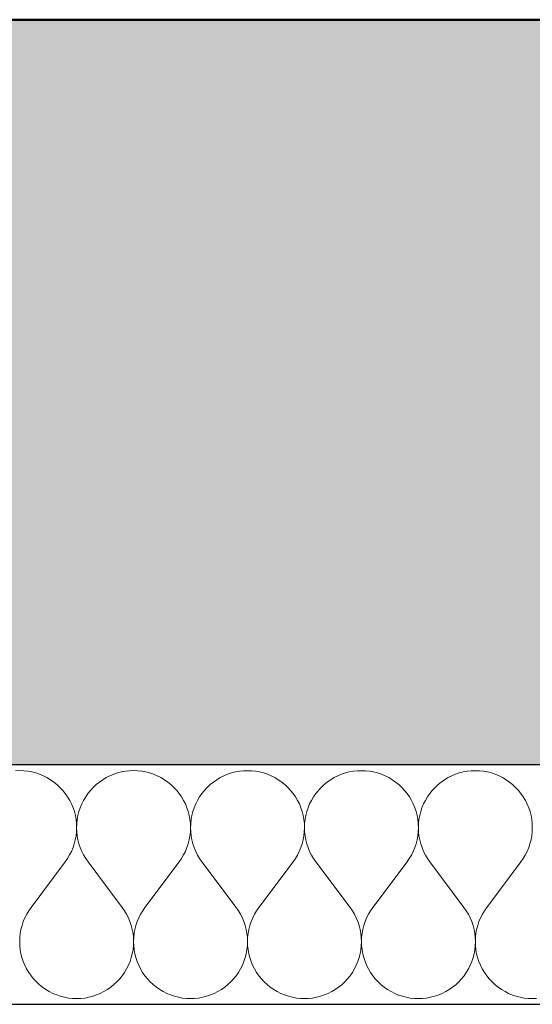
# Model space of a CAD drawing. Header units: millimetres. Extents: x -25972 to 4435, y -2839 to 20217.
# Tile 27 of 110: x -13029 to -12686, y 192 to 850. Entities that reach past the tile are written whole.
import ezdxf

# ---------------------------------------------------------------- set-up
doc = ezdxf.new("R2010")
doc.units = ezdxf.units.MM
doc.header["$MEASUREMENT"] = 0
doc.linetypes.add('Wipeout_Contour', pattern=[1000, 0, -1000])
for name, color, linetype in [('7._POHLED ZÁPADNÍ_2_3D prvky fasada nove', 7, 'Continuous'), ('7._POHLED ZÁPADNÍ_2_Konstrukce - nosné', 7, 'Continuous'), ('7._POHLED ZÁPADNÍ_2_Nové_Konstrukce - nosné', 7, 'Continuous'), ('7._POHLED ZÁPADNÍ_2_Nové_Výplně – Řezové', 7, 'Continuous'), ('7._POHLED ZÁPADNÍ_2_Výplně – Řezové', 7, 'Continuous')]:
    doc.layers.add(name, color=color, linetype=linetype)

# ---------------------------------------------------------------- blocks, each defined once
blk = doc.blocks.new('*X6', base_point=(-26263.07, -5016.56))
at = {"layer": '7._POHLED ZÁPADNÍ_2_Nové_Výplně – Řezové', "color": 21, "linetype": 'Continuous', "lineweight": 20, "true_color": 0xffaaaa}
for p, q in [((-13028.56, 347.99), (-13031.28, 347.89)), ((-13025.84, 347.89), (-13028.56, 347.99)), ((-13023.14, 347.6), (-13025.84, 347.89)), ((-13020.46, 347.12), (-13023.14, 347.6)), ((-13017.83, 346.44), (-13020.46, 347.12)), ((-13015.24, 345.58), (-13017.83, 346.44)), ((-13012.73, 344.54), (-13015.24, 345.58)), ((-13010.3, 343.32), (-13012.73, 344.54)), ((-13007.96, 341.94), (-13010.3, 343.32)), ((-12970.64, 343.32), (-12972.98, 341.93)), ((-12968.2, 344.54), (-12970.64, 343.32)), ((-12965.69, 345.58), (-12968.2, 344.54)), ((-12963.11, 346.44), (-12965.69, 345.58)), ((-12960.47, 347.12), (-12963.11, 346.44)), ((-12957.8, 347.6), (-12960.47, 347.12)), ((-12955.09, 347.89), (-12957.8, 347.6)), ((-12952.37, 347.99), (-12955.09, 347.89)), ((-12949.65, 347.89), (-12952.37, 347.99)), ((-12946.95, 347.6), (-12949.65, 347.89)), ((-12944.27, 347.11), (-12946.95, 347.6)), ((-12941.64, 346.44), (-12944.27, 347.11)), ((-12939.05, 345.58), (-12941.64, 346.44)), ((-12936.54, 344.54), (-12939.05, 345.58)), ((-12934.11, 343.32), (-12936.54, 344.54)), ((-12931.77, 341.93), (-12934.11, 343.32)), ((-12894.45, 343.32), (-12896.79, 341.93)), ((-12892.01, 344.54), (-12894.45, 343.32)), ((-12889.5, 345.58), (-12892.01, 344.54)), ((-12886.92, 346.44), (-12889.5, 345.58)), ((-12884.28, 347.11), (-12886.92, 346.44)), ((-12881.61, 347.6), (-12884.28, 347.11)), ((-12878.9, 347.89), (-12881.61, 347.6)), ((-12876.18, 347.98), (-12878.9, 347.89)), ((-12873.46, 347.89), (-12876.18, 347.98)), ((-12870.76, 347.6), (-12873.46, 347.89)), ((-12868.08, 347.11), (-12870.76, 347.6)), ((-12865.44, 346.44), (-12868.08, 347.11)), ((-12862.86, 345.58), (-12865.44, 346.44)), ((-12860.35, 344.54), (-12862.86, 345.58)), ((-12857.92, 343.32), (-12860.35, 344.54)), ((-12855.58, 341.93), (-12857.92, 343.32)), ((-12818.26, 343.32), (-12820.59, 341.93)), ((-12815.82, 344.54), (-12818.26, 343.32)), ((-12813.31, 345.58), (-12815.82, 344.54)), ((-12810.73, 346.44), (-12813.31, 345.58)), ((-12808.09, 347.11), (-12810.73, 346.44)), ((-12805.41, 347.59), (-12808.09, 347.11)), ((-12802.71, 347.89), (-12805.41, 347.59)), ((-12799.99, 347.98), (-12802.71, 347.89)), ((-12797.27, 347.89), (-12799.99, 347.98)), ((-12794.57, 347.59), (-12797.27, 347.89)), ((-12791.89, 347.11), (-12794.57, 347.59)), ((-12789.25, 346.44), (-12791.89, 347.11)), ((-12786.67, 345.58), (-12789.25, 346.44)), ((-12784.16, 344.54), (-12786.67, 345.58)), ((-12781.73, 343.32), (-12784.16, 344.54)), ((-12779.39, 341.93), (-12781.73, 343.32)), ((-12742.06, 343.32), (-12744.4, 341.93)), ((-12739.63, 344.54), (-12742.06, 343.32)), ((-12737.12, 345.58), (-12739.63, 344.54)), ((-12734.54, 346.44), (-12737.12, 345.58)), ((-12731.9, 347.11), (-12734.54, 346.44)), ((-12729.22, 347.59), (-12731.9, 347.11)), ((-12726.52, 347.88), (-12729.22, 347.59)), ((-12723.8, 347.98), (-12726.52, 347.88)), ((-12721.08, 347.88), (-12723.8, 347.98)), ((-12718.38, 347.59), (-12721.08, 347.88)), ((-12715.7, 347.11), (-12718.38, 347.59)), ((-12713.06, 346.44), (-12715.7, 347.11)), ((-12710.48, 345.58), (-12713.06, 346.44)), ((-12707.97, 344.53), (-12710.48, 345.58)), ((-12705.54, 343.32), (-12707.97, 344.53)), ((-12703.2, 341.93), (-12705.54, 343.32)), ((-13005.73, 340.38), (-13007.96, 341.94)), ((-13003.61, 338.68), (-13005.73, 340.38)), ((-13001.62, 336.82), (-13003.61, 338.68)), ((-12999.76, 334.83), (-13001.62, 336.82)), ((-12979.32, 336.82), (-12981.17, 334.83)), ((-12977.33, 338.68), (-12979.32, 336.82)), ((-12975.21, 340.38), (-12977.33, 338.68)), ((-12972.98, 341.93), (-12975.21, 340.38)), ((-12929.53, 340.38), (-12931.77, 341.93)), ((-12927.42, 338.67), (-12929.53, 340.38)), ((-12925.43, 336.82), (-12927.42, 338.67)), ((-12923.57, 334.83), (-12925.43, 336.82)), ((-12903.13, 336.82), (-12904.98, 334.83)), ((-12901.14, 338.67), (-12903.13, 336.82)), ((-12899.02, 340.38), (-12901.14, 338.67)), ((-12896.79, 341.93), (-12899.02, 340.38)), ((-12853.34, 340.38), (-12855.58, 341.93)), ((-12851.23, 338.67), (-12853.34, 340.38)), ((-12849.24, 336.82), (-12851.23, 338.67)), ((-12847.38, 334.83), (-12849.24, 336.82)), ((-12826.94, 336.82), (-12828.79, 334.83)), ((-12824.95, 338.67), (-12826.94, 336.82)), ((-12822.83, 340.38), (-12824.95, 338.67)), ((-12820.59, 341.93), (-12822.83, 340.38)), ((-12777.15, 340.38), (-12779.39, 341.93)), ((-12775.04, 338.67), (-12777.15, 340.38)), ((-12773.05, 336.82), (-12775.04, 338.67)), ((-12771.19, 334.82), (-12773.05, 336.82)), ((-12750.75, 336.81), (-12752.6, 334.82)), ((-12748.76, 338.67), (-12750.75, 336.81)), ((-12746.64, 340.38), (-12748.76, 338.67)), ((-12744.4, 341.93), (-12746.64, 340.38)), ((-12700.96, 340.38), (-12703.2, 341.93)), ((-12698.85, 338.67), (-12700.96, 340.38)), ((-12696.85, 336.81), (-12698.85, 338.67)), ((-12695, 334.82), (-12696.85, 336.81)), ((-12998.06, 332.71), (-12999.76, 334.83)), ((-12996.51, 330.48), (-12998.06, 332.71)), ((-12995.12, 328.13), (-12996.51, 330.48)), ((-12984.43, 330.47), (-12985.82, 328.13)), ((-12982.88, 332.71), (-12984.43, 330.47)), ((-12981.17, 334.83), (-12982.88, 332.71)), ((-12921.87, 332.71), (-12923.57, 334.83)), ((-12920.32, 330.47), (-12921.87, 332.71)), ((-12918.93, 328.13), (-12920.32, 330.47)), ((-12908.24, 330.47), (-12909.63, 328.13)), ((-12906.69, 332.71), (-12908.24, 330.47)), ((-12904.98, 334.83), (-12906.69, 332.71)), ((-12845.68, 332.71), (-12847.38, 334.83)), ((-12844.13, 330.47), (-12845.68, 332.71)), ((-12842.74, 328.13), (-12844.13, 330.47)), ((-12832.05, 330.47), (-12833.44, 328.13)), ((-12830.5, 332.71), (-12832.05, 330.47)), ((-12828.79, 334.83), (-12830.5, 332.71)), ((-12769.49, 332.7), (-12771.19, 334.82)), ((-12767.94, 330.47), (-12769.49, 332.7)), ((-12766.55, 328.13), (-12767.94, 330.47)), ((-12755.86, 330.47), (-12757.24, 328.13)), ((-12754.31, 332.7), (-12755.86, 330.47)), ((-12752.6, 334.82), (-12754.31, 332.7)), ((-12693.3, 332.7), (-12695, 334.82)), ((-12691.75, 330.47), (-12693.3, 332.7)), ((-12690.36, 328.13), (-12691.75, 330.47)), ((-12993.9, 325.7), (-12995.12, 328.13)), ((-12992.86, 323.19), (-12993.9, 325.7)), ((-12992.01, 320.61), (-12992.86, 323.19)), ((-12988.07, 323.19), (-12988.93, 320.61)), ((-12987.03, 325.7), (-12988.07, 323.19)), ((-12985.82, 328.13), (-12987.03, 325.7)), ((-12917.71, 325.7), (-12918.93, 328.13)), ((-12916.67, 323.19), (-12917.71, 325.7)), ((-12915.82, 320.6), (-12916.67, 323.19)), ((-12911.88, 323.19), (-12912.74, 320.6)), ((-12910.84, 325.7), (-12911.88, 323.19)), ((-12909.63, 328.13), (-12910.84, 325.7)), ((-12841.52, 325.7), (-12842.74, 328.13)), ((-12840.48, 323.18), (-12841.52, 325.7)), ((-12839.62, 320.6), (-12840.48, 323.18)), ((-12835.69, 323.18), (-12836.55, 320.6)), ((-12834.65, 325.7), (-12835.69, 323.18)), ((-12833.44, 328.13), (-12834.65, 325.7)), ((-12765.33, 325.7), (-12766.55, 328.13)), ((-12764.29, 323.18), (-12765.33, 325.7)), ((-12763.43, 320.6), (-12764.29, 323.18)), ((-12759.5, 323.18), (-12760.36, 320.6)), ((-12758.46, 325.7), (-12759.5, 323.18)), ((-12757.24, 328.13), (-12758.46, 325.7)), ((-12689.14, 325.69), (-12690.36, 328.13)), ((-12688.1, 323.18), (-12689.14, 325.69)), ((-12687.24, 320.6), (-12688.1, 323.18)), ((-12991.33, 317.97), (-12992.01, 320.61)), ((-12990.85, 315.29), (-12991.33, 317.97)), ((-12989.6, 317.97), (-12990.08, 315.29)), ((-12988.93, 320.61), (-12989.6, 317.97)), ((-12915.14, 317.97), (-12915.82, 320.6)), ((-12914.66, 315.29), (-12915.14, 317.97)), ((-12913.41, 317.97), (-12913.89, 315.29)), ((-12912.74, 320.6), (-12913.41, 317.97)), ((-12838.95, 317.97), (-12839.62, 320.6)), ((-12838.47, 315.29), (-12838.95, 317.97)), ((-12837.22, 317.97), (-12837.7, 315.29)), ((-12836.55, 320.6), (-12837.22, 317.97)), ((-12762.76, 317.96), (-12763.43, 320.6)), ((-12762.28, 315.29), (-12762.76, 317.96)), ((-12761.03, 317.96), (-12761.51, 315.29)), ((-12760.36, 320.6), (-12761.03, 317.96)), ((-12686.57, 317.96), (-12687.24, 320.6)), ((-12686.09, 315.28), (-12686.57, 317.96)), ((-12990.56, 312.59), (-12990.85, 315.29)), ((-12990.57, 307.15), (-12990.47, 309.87)), ((-12990.47, 309.87), (-12990.56, 312.59)), ((-12990.37, 312.59), (-12990.47, 309.87)), ((-12990.47, 309.87), (-12990.37, 307.15)), ((-12990.08, 315.29), (-12990.37, 312.59)), ((-12914.37, 312.58), (-12914.66, 315.29)), ((-12914.38, 307.15), (-12914.28, 309.87)), ((-12914.28, 309.87), (-12914.37, 312.58)), ((-12914.18, 312.58), (-12914.28, 309.87)), ((-12914.28, 309.87), (-12914.18, 307.15)), ((-12913.89, 315.29), (-12914.18, 312.58)), ((-12838.18, 312.58), (-12838.47, 315.29)), ((-12838.19, 307.15), (-12838.09, 309.86)), ((-12838.09, 309.86), (-12838.18, 312.58)), ((-12837.99, 312.58), (-12838.09, 309.86)), ((-12838.09, 309.86), (-12837.99, 307.15)), ((-12837.7, 315.29), (-12837.99, 312.58)), ((-12761.99, 312.58), (-12762.28, 315.29)), ((-12762, 307.14), (-12761.9, 309.86)), ((-12761.9, 309.86), (-12761.99, 312.58)), ((-12761.8, 312.58), (-12761.9, 309.86)), ((-12761.9, 309.86), (-12761.8, 307.14)), ((-12761.51, 315.29), (-12761.8, 312.58)), ((-12685.8, 312.58), (-12686.09, 315.28)), ((-12685.81, 307.14), (-12685.71, 309.86)), ((-12685.71, 309.86), (-12685.8, 312.58)), ((-12991.35, 301.77), (-12990.86, 304.44)), ((-12990.86, 304.44), (-12990.57, 307.15)), ((-12990.37, 307.15), (-12990.08, 304.44)), ((-12990.08, 304.44), (-12989.59, 301.77)), ((-12915.15, 301.77), (-12914.67, 304.44)), ((-12914.67, 304.44), (-12914.38, 307.15)), ((-12914.18, 307.15), (-12913.89, 304.44)), ((-12913.89, 304.44), (-12913.4, 301.77)), ((-12838.96, 301.76), (-12838.48, 304.44)), ((-12838.48, 304.44), (-12838.19, 307.15)), ((-12837.99, 307.15), (-12837.7, 304.44)), ((-12837.7, 304.44), (-12837.21, 301.76)), ((-12762.77, 301.76), (-12762.29, 304.44)), ((-12762.29, 304.44), (-12762, 307.14)), ((-12761.8, 307.14), (-12761.51, 304.44)), ((-12761.51, 304.44), (-12761.02, 301.76)), ((-12686.58, 301.76), (-12686.1, 304.44)), ((-12686.1, 304.44), (-12685.81, 307.14)), ((-12993.92, 294.04), (-12992.88, 296.55)), ((-12992.88, 296.55), (-12992.02, 299.13)), ((-12992.02, 299.13), (-12991.35, 301.77)), ((-12989.59, 301.77), (-12988.92, 299.13)), ((-12988.92, 299.13), (-12988.06, 296.55)), ((-12988.06, 296.55), (-12987.01, 294.04)), ((-12917.73, 294.04), (-12916.69, 296.55)), ((-12916.69, 296.55), (-12915.83, 299.13)), ((-12915.83, 299.13), (-12915.15, 301.77)), ((-12913.4, 301.77), (-12912.73, 299.13)), ((-12912.73, 299.13), (-12911.87, 296.55)), ((-12911.87, 296.55), (-12910.82, 294.04)), ((-12841.54, 294.03), (-12840.5, 296.55)), ((-12840.5, 296.55), (-12839.64, 299.13)), ((-12839.64, 299.13), (-12838.96, 301.76)), ((-12837.21, 301.76), (-12836.54, 299.13)), ((-12836.54, 299.13), (-12835.68, 296.55)), ((-12835.68, 296.55), (-12834.63, 294.03)), ((-12765.35, 294.03), (-12764.31, 296.55)), ((-12764.31, 296.55), (-12763.45, 299.13)), ((-12763.45, 299.13), (-12762.77, 301.76)), ((-12761.02, 301.76), (-12760.35, 299.13)), ((-12760.35, 299.13), (-12759.48, 296.55)), ((-12759.48, 296.55), (-12758.44, 294.03)), ((-12689.16, 294.03), (-12688.12, 296.54)), ((-12688.12, 296.54), (-12687.26, 299.12)), ((-12687.26, 299.12), (-12686.58, 301.76)), ((-12996.53, 289.27), (-12995.14, 291.61)), ((-12995.14, 291.61), (-12993.92, 294.04)), ((-12987.01, 294.04), (-12985.79, 291.61)), ((-12985.79, 291.61), (-12984.4, 289.27)), ((-12920.34, 289.27), (-12918.95, 291.61)), ((-12918.95, 291.61), (-12917.73, 294.04)), ((-12910.82, 294.04), (-12909.6, 291.6)), ((-12909.6, 291.6), (-12908.21, 289.27)), ((-12844.15, 289.26), (-12842.76, 291.6)), ((-12842.76, 291.6), (-12841.54, 294.03)), ((-12834.63, 294.03), (-12833.41, 291.6)), ((-12833.41, 291.6), (-12832.02, 289.26)), ((-12767.96, 289.26), (-12766.57, 291.6)), ((-12766.57, 291.6), (-12765.35, 294.03)), ((-12758.44, 294.03), (-12757.22, 291.6)), ((-12757.22, 291.6), (-12755.83, 289.26)), ((-12691.77, 289.26), (-12690.38, 291.6)), ((-12690.38, 291.6), (-12689.16, 294.03)), ((-13020.95, 256.56), (-12998.09, 287.04)), ((-12998.09, 287.04), (-12996.53, 289.27)), ((-12984.4, 289.27), (-12982.85, 287.03)), ((-12959.99, 256.56), (-12982.85, 287.03)), ((-12944.76, 256.56), (-12921.9, 287.03)), ((-12921.9, 287.03), (-12920.34, 289.27)), ((-12908.21, 289.27), (-12906.66, 287.03)), ((-12883.8, 256.56), (-12906.66, 287.03)), ((-12868.56, 256.56), (-12845.71, 287.03)), ((-12845.71, 287.03), (-12844.15, 289.26)), ((-12832.02, 289.26), (-12830.47, 287.03)), ((-12807.61, 256.55), (-12830.47, 287.03)), ((-12792.37, 256.55), (-12769.52, 287.03)), ((-12769.52, 287.03), (-12767.96, 289.26)), ((-12755.83, 289.26), (-12754.28, 287.03)), ((-12731.42, 256.55), (-12754.28, 287.03)), ((-12716.18, 256.55), (-12693.33, 287.03)), ((-12693.33, 287.03), (-12691.77, 289.26)), ((-13023.89, 251.99), (-13025.11, 249.56)), ((-13022.5, 254.33), (-13023.89, 251.99)), ((-13020.95, 256.56), (-13022.5, 254.33)), ((-12958.44, 254.32), (-12959.99, 256.56)), ((-12957.05, 251.99), (-12958.44, 254.32)), ((-12955.83, 249.55), (-12957.05, 251.99)), ((-12947.7, 251.99), (-12948.92, 249.55)), ((-12946.31, 254.32), (-12947.7, 251.99)), ((-12944.76, 256.56), (-12946.31, 254.32)), ((-12882.25, 254.32), (-12883.8, 256.56)), ((-12880.86, 251.98), (-12882.25, 254.32)), ((-12879.64, 249.55), (-12880.86, 251.98)), ((-12871.51, 251.98), (-12872.73, 249.55)), ((-12870.12, 254.32), (-12871.51, 251.98)), ((-12868.56, 256.56), (-12870.12, 254.32)), ((-12806.06, 254.32), (-12807.61, 256.55)), ((-12804.67, 251.98), (-12806.06, 254.32)), ((-12803.45, 249.55), (-12804.67, 251.98)), ((-12795.32, 251.98), (-12796.54, 249.55)), ((-12793.93, 254.32), (-12795.32, 251.98)), ((-12792.37, 256.55), (-12793.93, 254.32)), ((-12729.87, 254.32), (-12731.42, 256.55)), ((-12728.48, 251.98), (-12729.87, 254.32)), ((-12727.26, 249.55), (-12728.48, 251.98)), ((-12719.13, 251.98), (-12720.35, 249.55)), ((-12717.74, 254.32), (-12719.13, 251.98)), ((-12716.18, 256.55), (-12717.74, 254.32)), ((-13027.01, 244.46), (-13027.69, 241.83)), ((-13026.15, 247.04), (-13027.01, 244.46)), ((-13025.11, 249.56), (-13026.15, 247.04)), ((-12954.79, 247.04), (-12955.83, 249.55)), ((-12953.93, 244.46), (-12954.79, 247.04)), ((-12953.25, 241.83), (-12953.93, 244.46)), ((-12950.82, 244.46), (-12951.5, 241.83)), ((-12949.96, 247.04), (-12950.82, 244.46)), ((-12948.92, 249.55), (-12949.96, 247.04)), ((-12878.6, 247.04), (-12879.64, 249.55)), ((-12877.74, 244.46), (-12878.6, 247.04)), ((-12877.06, 241.82), (-12877.74, 244.46)), ((-12874.63, 244.46), (-12875.31, 241.82)), ((-12873.77, 247.04), (-12874.63, 244.46)), ((-12872.73, 249.55), (-12873.77, 247.04)), ((-12802.41, 247.04), (-12803.45, 249.55)), ((-12801.55, 244.46), (-12802.41, 247.04)), ((-12800.87, 241.82), (-12801.55, 244.46)), ((-12798.44, 244.46), (-12799.12, 241.82)), ((-12797.58, 247.04), (-12798.44, 244.46)), ((-12796.54, 249.55), (-12797.58, 247.04)), ((-12726.22, 247.04), (-12727.26, 249.55)), ((-12725.35, 244.46), (-12726.22, 247.04)), ((-12724.68, 241.82), (-12725.35, 244.46)), ((-12722.25, 244.46), (-12722.93, 241.82)), ((-12721.39, 247.04), (-12722.25, 244.46)), ((-12720.35, 249.55), (-12721.39, 247.04)), ((-13028.17, 239.15), (-13028.47, 236.45)), ((-13027.69, 241.83), (-13028.17, 239.15)), ((-12952.77, 239.15), (-12953.25, 241.83)), ((-12952.47, 236.44), (-12952.77, 239.15)), ((-12951.98, 239.15), (-12952.28, 236.44)), ((-12951.5, 241.83), (-12951.98, 239.15)), ((-12876.58, 239.15), (-12877.06, 241.82)), ((-12876.28, 236.44), (-12876.58, 239.15)), ((-12875.79, 239.15), (-12876.09, 236.44)), ((-12875.31, 241.82), (-12875.79, 239.15)), ((-12800.39, 239.14), (-12800.87, 241.82)), ((-12800.09, 236.44), (-12800.39, 239.14)), ((-12799.6, 239.14), (-12799.9, 236.44)), ((-12799.12, 241.82), (-12799.6, 239.14)), ((-12724.2, 239.14), (-12724.68, 241.82)), ((-12723.9, 236.44), (-12724.2, 239.14)), ((-12723.41, 239.14), (-12723.7, 236.44)), ((-12722.93, 241.82), (-12723.41, 239.14)), ((-13028.47, 236.45), (-13028.57, 233.73)), ((-13028.57, 233.73), (-13028.47, 231.01)), ((-13028.47, 231.01), (-13028.18, 228.3)), ((-12952.76, 228.3), (-12952.47, 231.01)), ((-12952.38, 233.73), (-12952.47, 236.44)), ((-12952.47, 231.01), (-12952.38, 233.73)), ((-12952.28, 236.44), (-12952.38, 233.73)), ((-12952.38, 233.73), (-12952.28, 231.01)), ((-12952.28, 231.01), (-12951.99, 228.3)), ((-12876.57, 228.3), (-12876.28, 231)), ((-12876.18, 233.72), (-12876.28, 236.44)), ((-12876.28, 231), (-12876.18, 233.72)), ((-12876.09, 236.44), (-12876.18, 233.72)), ((-12876.18, 233.72), (-12876.09, 231)), ((-12876.09, 231), (-12875.8, 228.3)), ((-12800.38, 228.3), (-12800.09, 231)), ((-12799.99, 233.72), (-12800.09, 236.44)), ((-12800.09, 231), (-12799.99, 233.72)), ((-12799.9, 236.44), (-12799.99, 233.72)), ((-12799.99, 233.72), (-12799.9, 231)), ((-12799.9, 231), (-12799.61, 228.3)), ((-12724.19, 228.3), (-12723.9, 231)), ((-12723.8, 233.72), (-12723.9, 236.44)), ((-12723.9, 231), (-12723.8, 233.72)), ((-12723.7, 236.44), (-12723.8, 233.72)), ((-12723.8, 233.72), (-12723.71, 231)), ((-12723.71, 231), (-12723.42, 228.3)), ((-13028.18, 228.3), (-13027.7, 225.63)), ((-13027.7, 225.63), (-13027.03, 222.99)), ((-12953.91, 222.99), (-12953.24, 225.62)), ((-12953.24, 225.62), (-12952.76, 228.3)), ((-12951.99, 228.3), (-12951.51, 225.62)), ((-12951.51, 225.62), (-12950.84, 222.99)), ((-12877.72, 222.99), (-12877.05, 225.62)), ((-12877.05, 225.62), (-12876.57, 228.3)), ((-12875.8, 228.3), (-12875.32, 225.62)), ((-12875.32, 225.62), (-12874.65, 222.99)), ((-12801.53, 222.98), (-12800.86, 225.62)), ((-12800.86, 225.62), (-12800.38, 228.3)), ((-12799.61, 228.3), (-12799.13, 225.62)), ((-12799.13, 225.62), (-12798.46, 222.98)), ((-12725.34, 222.98), (-12724.67, 225.62)), ((-12724.67, 225.62), (-12724.19, 228.3)), ((-12723.42, 228.3), (-12722.94, 225.62)), ((-12722.94, 225.62), (-12722.27, 222.98)), ((-13027.03, 222.99), (-13026.17, 220.41)), ((-13026.17, 220.41), (-13025.13, 217.89)), ((-13025.13, 217.89), (-13023.91, 215.46)), ((-12957.03, 215.46), (-12955.81, 217.89)), ((-12955.81, 217.89), (-12954.77, 220.41)), ((-12954.77, 220.41), (-12953.91, 222.99)), ((-12950.84, 222.99), (-12949.98, 220.41)), ((-12949.98, 220.41), (-12948.94, 217.89)), ((-12948.94, 217.89), (-12947.72, 215.46)), ((-12880.84, 215.46), (-12879.62, 217.89)), ((-12879.62, 217.89), (-12878.58, 220.4)), ((-12878.58, 220.4), (-12877.72, 222.99)), ((-12874.65, 222.99), (-12873.79, 220.4)), ((-12873.79, 220.4), (-12872.75, 217.89)), ((-12872.75, 217.89), (-12871.53, 215.46)), ((-12804.65, 215.45), (-12803.43, 217.89)), ((-12803.43, 217.89), (-12802.39, 220.4)), ((-12802.39, 220.4), (-12801.53, 222.98)), ((-12798.46, 222.98), (-12797.6, 220.4)), ((-12797.6, 220.4), (-12796.56, 217.89)), ((-12796.56, 217.89), (-12795.34, 215.45)), ((-12728.46, 215.45), (-12727.24, 217.89)), ((-12727.24, 217.89), (-12726.2, 220.4)), ((-12726.2, 220.4), (-12725.34, 222.98)), ((-12722.27, 222.98), (-12721.41, 220.4)), ((-12721.41, 220.4), (-12720.37, 217.89)), ((-12720.37, 217.89), (-12719.15, 215.45)), ((-13023.91, 215.46), (-13022.53, 213.12)), ((-13022.53, 213.12), (-13020.98, 210.88)), ((-13020.98, 210.88), (-13019.27, 208.77)), ((-12961.67, 208.76), (-12959.97, 210.88)), ((-12959.97, 210.88), (-12958.41, 213.12)), ((-12958.41, 213.12), (-12957.03, 215.46)), ((-12947.72, 215.46), (-12946.34, 213.12)), ((-12946.34, 213.12), (-12944.79, 210.88)), ((-12944.79, 210.88), (-12943.08, 208.76)), ((-12885.48, 208.76), (-12883.77, 210.88)), ((-12883.77, 210.88), (-12882.22, 213.12)), ((-12882.22, 213.12), (-12880.84, 215.46)), ((-12871.53, 215.46), (-12870.15, 213.12)), ((-12870.15, 213.12), (-12868.6, 210.88)), ((-12868.6, 210.88), (-12866.89, 208.76)), ((-12809.29, 208.76), (-12807.58, 210.88)), ((-12807.58, 210.88), (-12806.03, 213.11)), ((-12806.03, 213.11), (-12804.65, 215.45)), ((-12795.34, 215.45), (-12793.96, 213.11)), ((-12793.96, 213.11), (-12792.4, 210.88)), ((-12792.4, 210.88), (-12790.7, 208.76)), ((-12733.1, 208.76), (-12731.39, 210.88)), ((-12731.39, 210.88), (-12729.84, 213.11)), ((-12729.84, 213.11), (-12728.46, 215.45)), ((-12719.15, 215.45), (-12717.77, 213.11)), ((-12717.77, 213.11), (-12716.21, 210.88)), ((-12716.21, 210.88), (-12714.51, 208.76)), ((-13019.27, 208.77), (-13017.42, 206.77)), ((-13017.42, 206.77), (-13015.43, 204.92)), ((-13015.43, 204.92), (-13013.31, 203.21)), ((-12967.63, 203.21), (-12965.52, 204.92)), ((-12965.52, 204.92), (-12963.52, 206.77)), ((-12963.52, 206.77), (-12961.67, 208.76)), ((-12943.08, 208.76), (-12941.23, 206.77)), ((-12941.23, 206.77), (-12939.24, 204.92)), ((-12939.24, 204.92), (-12937.12, 203.21)), ((-12891.44, 203.21), (-12889.33, 204.92)), ((-12889.33, 204.92), (-12887.33, 206.77)), ((-12887.33, 206.77), (-12885.48, 208.76)), ((-12866.89, 208.76), (-12865.04, 206.77)), ((-12865.04, 206.77), (-12863.05, 204.92)), ((-12863.05, 204.92), (-12860.93, 203.21)), ((-12815.25, 203.21), (-12813.13, 204.91)), ((-12813.13, 204.91), (-12811.14, 206.77)), ((-12811.14, 206.77), (-12809.29, 208.76)), ((-12790.7, 208.76), (-12788.85, 206.77)), ((-12788.85, 206.77), (-12786.86, 204.91)), ((-12786.86, 204.91), (-12784.74, 203.21)), ((-12739.06, 203.2), (-12736.94, 204.91)), ((-12736.94, 204.91), (-12734.95, 206.77)), ((-12734.95, 206.77), (-12733.1, 208.76)), ((-12714.51, 208.76), (-12712.66, 206.77)), ((-12712.66, 206.77), (-12710.66, 204.91)), ((-12710.66, 204.91), (-12708.55, 203.2)), ((-13013.31, 203.21), (-13011.07, 201.66)), ((-13011.07, 201.66), (-13008.74, 200.27)), ((-13008.74, 200.27), (-13006.3, 199.05)), ((-13006.3, 199.05), (-13003.79, 198.01)), ((-13003.79, 198.01), (-13001.21, 197.15)), ((-12979.73, 197.15), (-12977.15, 198.01)), ((-12977.15, 198.01), (-12974.64, 199.05)), ((-12974.64, 199.05), (-12972.21, 200.27)), ((-12972.21, 200.27), (-12969.87, 201.66)), ((-12969.87, 201.66), (-12967.63, 203.21)), ((-12937.12, 203.21), (-12934.88, 201.66)), ((-12934.88, 201.66), (-12932.54, 200.27)), ((-12932.54, 200.27), (-12930.11, 199.05)), ((-12930.11, 199.05), (-12927.6, 198.01)), ((-12927.6, 198.01), (-12925.02, 197.15)), ((-12903.54, 197.15), (-12900.96, 198.01)), ((-12900.96, 198.01), (-12898.45, 199.05)), ((-12898.45, 199.05), (-12896.02, 200.27)), ((-12896.02, 200.27), (-12893.68, 201.66)), ((-12893.68, 201.66), (-12891.44, 203.21)), ((-12860.93, 203.21), (-12858.69, 201.66)), ((-12858.69, 201.66), (-12856.35, 200.27)), ((-12856.35, 200.27), (-12853.92, 199.05)), ((-12853.92, 199.05), (-12851.41, 198.01)), ((-12851.41, 198.01), (-12848.83, 197.15)), ((-12827.35, 197.15), (-12824.77, 198.01)), ((-12824.77, 198.01), (-12822.26, 199.05)), ((-12822.26, 199.05), (-12819.83, 200.27)), ((-12819.83, 200.27), (-12817.49, 201.65)), ((-12817.49, 201.65), (-12815.25, 203.21)), ((-12784.74, 203.21), (-12782.5, 201.65)), ((-12782.5, 201.65), (-12780.16, 200.26)), ((-12780.16, 200.26), (-12777.73, 199.05)), ((-12777.73, 199.05), (-12775.22, 198)), ((-12775.22, 198), (-12772.64, 197.15)), ((-12751.16, 197.14), (-12748.58, 198)), ((-12748.58, 198), (-12746.07, 199.05)), ((-12746.07, 199.05), (-12743.64, 200.26)), ((-12743.64, 200.26), (-12741.3, 201.65)), ((-12741.3, 201.65), (-12739.06, 203.2)), ((-12708.55, 203.2), (-12706.31, 201.65)), ((-12706.31, 201.65), (-12703.97, 200.26)), ((-12703.97, 200.26), (-12701.54, 199.04)), ((-12701.54, 199.04), (-12699.03, 198)), ((-12699.03, 198), (-12696.45, 197.14)), ((-13001.21, 197.15), (-12998.57, 196.48)), ((-12998.57, 196.48), (-12995.89, 195.99)), ((-12995.89, 195.99), (-12993.19, 195.7)), ((-12993.19, 195.7), (-12990.47, 195.61)), ((-12990.47, 195.61), (-12987.75, 195.7)), ((-12987.75, 195.7), (-12985.05, 195.99)), ((-12985.05, 195.99), (-12982.37, 196.48)), ((-12982.37, 196.48), (-12979.73, 197.15)), ((-12925.02, 197.15), (-12922.38, 196.48)), ((-12922.38, 196.48), (-12919.7, 195.99)), ((-12919.7, 195.99), (-12917, 195.7)), ((-12917, 195.7), (-12914.28, 195.6)), ((-12914.28, 195.6), (-12911.56, 195.7)), ((-12911.56, 195.7), (-12908.86, 195.99)), ((-12908.86, 195.99), (-12906.18, 196.48)), ((-12906.18, 196.48), (-12903.54, 197.15)), ((-12848.83, 197.15), (-12846.19, 196.47)), ((-12846.19, 196.47), (-12843.51, 195.99)), ((-12843.51, 195.99), (-12840.81, 195.7)), ((-12840.81, 195.7), (-12838.09, 195.6)), ((-12838.09, 195.6), (-12835.37, 195.7)), ((-12835.37, 195.7), (-12832.67, 195.99)), ((-12832.67, 195.99), (-12829.99, 196.47)), ((-12829.99, 196.47), (-12827.35, 197.15)), ((-12772.64, 197.15), (-12770, 196.47)), ((-12770, 196.47), (-12767.32, 195.99)), ((-12767.32, 195.99), (-12764.62, 195.7)), ((-12764.62, 195.7), (-12761.9, 195.6)), ((-12761.9, 195.6), (-12759.18, 195.7)), ((-12759.18, 195.7), (-12756.48, 195.99)), ((-12756.48, 195.99), (-12753.8, 196.47)), ((-12753.8, 196.47), (-12751.16, 197.14)), ((-12696.45, 197.14), (-12693.81, 196.47)), ((-12693.81, 196.47), (-12691.13, 195.99)), ((-12691.13, 195.99), (-12688.43, 195.7)), ((-12688.43, 195.7), (-12685.71, 195.6)), ((-12685.71, 195.6), (-12682.99, 195.7))]:
    blk.add_line(p, q, dxfattribs=at)

msp = doc.modelspace()

# ---------------------------------------------------------------- hatches: boundary and pattern name
at = {"layer": '7._POHLED ZÁPADNÍ_2_Výplně – Řezové', "linetype": 'Continuous', "lineweight": 13}
msp.add_hatch(color=254, dxfattribs=at).paths.add_polyline_path([(-13601.2, 850.05), (-13601.21, 350.05), (-12482.38, 350.02), (-12482.37, 850.02)])

# ---------------------------------------------------------------- linework, layer by layer
at = {"layer": '7._POHLED ZÁPADNÍ_2_Konstrukce - nosné', "color": 7, "linetype": 'Continuous', "lineweight": 50, "flags": 128}
for points in [[(-12482.37, 850.02), (-13601.2, 850.05)], [(-13601.21, 350.05), (-12482.38, 350.02)]]:
    msp.add_lwpolyline(points, dxfattribs=at)

# ---------------------------------------------------------------- next in the draw order: wipeouts: each hides what was drawn before it
at = {"color": 254, "linetype": 'Wipeout_Contour', "lineweight": 0, "ltscale": 52258.883562}
msp.add_wipeout([(-13641.45, 191.81), (-12481.84, 191.78), (-12481.83, 351.78), (-13641.45, 351.81)], dxfattribs=at).dxf.layer = '7._POHLED ZÁPADNÍ_2_Nové_Výplně – Řezové'

# ---------------------------------------------------------------- next in the draw order: linework, layer by layer
at = {"layer": '7._POHLED ZÁPADNÍ_2_Nové_Konstrukce - nosné', "color": 1, "linetype": 'Continuous', "lineweight": 25, "flags": 128}
for points in [[(-12481.83, 351.78), (-13641.45, 351.81)], [(-13641.45, 191.81), (-12481.84, 191.78)]]:
    msp.add_lwpolyline(points, dxfattribs=at)

# ---------------------------------------------------------------- next in the draw order: block references
at = {"layer": '7._POHLED ZÁPADNÍ_2_3D prvky fasada nove', "color": 9, "linetype": 'Continuous', "lineweight": 13}
msp.add_blockref('*X6', (-26263.07, -5016.56), dxfattribs=at)

doc.saveas('drawing.dxf')
